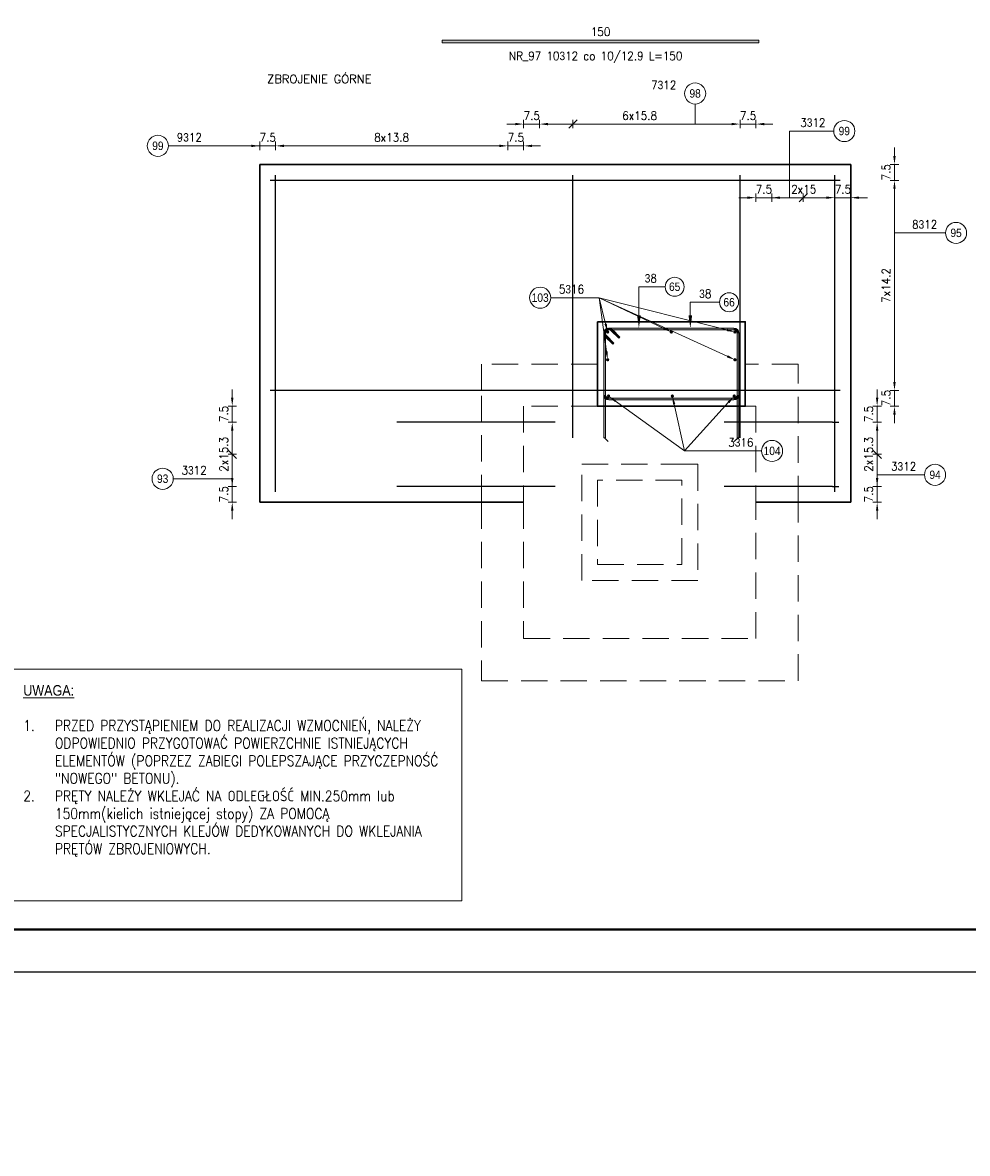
# Model space of a CAD drawing. Extents: x 366671 to 383406, y -114849 to -104075.
# Tile 2 of 13: x 371902 to 376378, y -114849 to -109494. Entities that reach past the tile are written whole.
import ezdxf
from ezdxf.enums import TextEntityAlignment as Align

# ---------------------------------------------------------------- set-up
doc = ezdxf.new("R2010")
doc.units = 0
doc.header["$LTSCALE"] = 5
doc.header["$MEASUREMENT"] = 0
doc.linetypes.add('HIDDEN', pattern=[0.375, 0.25, -0.125])
doc.layers.add('_FORMATKA', color=8, linetype='Continuous', lineweight=15, plot=False)
for name, color, linetype, lineweight in [('_RAMKA', 7, 'Continuous', 35), ('AutoCAD_Structural_Detailing_deskowanie', 2, 'Continuous', 30), ('AutoCAD_Structural_Detailing_kształt pręta', 7, 'Continuous', 13), ('AutoCAD_Structural_Detailing_opis kształtu pręta', 7, 'Continuous', 13), ('AutoCAD_Structural_Detailing_opis rozkładu', 7, 'Continuous', 13), ('AutoCAD_Structural_Detailing_pręt wyrzucony', 7, 'Continuous', 13), ('AutoCAD_Structural_Detailing_pręty punktowe', 7, 'Continuous', 40), ('AutoCAD_Structural_Detailing_rozkład pręta', 7, 'Continuous', 40), ('AutoCAD_Structural_Detailing_symbole graficzne', 7, 'Continuous', 13), ('PS_DIM', 4, 'Continuous', 13), ('PS_HIDDEN', 2, 'HIDDEN', 13), ('PS_POS', 1, 'Continuous', 15), ('PS_SOLID', 7, 'Continuous', 20), ('PS_TEXT', 3, 'Continuous', 13)]:
    doc.layers.add(name, color=color, linetype=linetype, lineweight=lineweight)
doc.styles.add('ARIAL', font='arial.ttf')
doc.styles.add('r-gil', font='GIL_____.TTF', dxfattribs={"width": 0.9})
doc.styles.add('r-simplex', font='simplex.shx', dxfattribs={"width": 0.9})
doc.styles.add('style1', font='simplex.shx')

# ---------------------------------------------------------------- blocks, each defined once
blk = doc.blocks.new('*U16')
at = {"layer": '_FORMATKA', "lineweight": -3}
blk.add_lwpolyline([(-800, 0), (0, 0), (0, 420), (-800, 420)], close=True, dxfattribs=at)
at = {"layer": '_RAMKA', "lineweight": -3, "const_width": 0.5}
blk.add_lwpolyline([(-770, 10), (-10, 10), (-10, 410), (-770, 410)], close=True, dxfattribs=at)

msp = doc.modelspace()

# ---------------------------------------------------------------- hatches: boundary and pattern name
at = {"layer": 'AutoCAD_Structural_Detailing_kształt pręta'}
h = msp.add_hatch(color=161, dxfattribs=at)
edge = h.paths.add_edge_path(flags=0)
edge.add_line((374679.26, -110940.56), (374679.26, -110948.56))
edge.add_arc((374679.26, -110964.56), 16, 90, 225)
edge.add_line((374667.95, -110975.87), (374662.29, -110981.53))
edge.add_arc((374679.26, -110964.56), 24, 450, 585, ccw=False)
h = msp.add_hatch(color=161, dxfattribs=at)
edge = h.paths.add_edge_path(flags=0)
edge.add_line((374696.23, -110947.59), (374690.58, -110953.25))
edge.add_arc((374679.26, -110964.56), 16, 45, 180)
edge.add_line((374663.26, -110964.56), (374655.26, -110964.56))
edge.add_arc((374679.26, -110964.56), 24, 405, 540, ccw=False)
h = msp.add_hatch(color=161, dxfattribs=at)
edge = h.paths.add_edge_path(flags=0)
edge.add_line((374679.26, -110940.56), (374679.26, -110948.56))
edge.add_arc((374679.26, -110964.56), 16, 90, 180)
edge.add_line((374663.26, -110964.56), (374655.26, -110964.56))
edge.add_arc((374679.26, -110964.56), 24, 450, 540, ccw=False)
for points in [[(374663.26, -111256.56), (374655.26, -111256.56), (374655.26, -110964.56), (374663.26, -110964.56)], [(374663.26, -111460.56), (374655.26, -111460.56), (374655.26, -110964.56), (374663.26, -110964.56)], [(374679.26, -110948.56), (374679.26, -110940.56), (375271.26, -110940.56), (375271.26, -110948.56)], [(374679.26, -110948.56), (374679.26, -110940.56), (375271.26, -110940.56), (375271.26, -110948.56)], [(374690.58, -110953.25), (374696.23, -110947.59), (374731.59, -110982.94), (374725.93, -110988.6)], [(375287.26, -110964.56), (375295.26, -110964.56), (375295.26, -111256.56), (375287.26, -111256.56)], [(375287.26, -110964.56), (375295.26, -110964.56), (375295.26, -111460.56), (375287.26, -111460.56)], [(374703.3, -111011.23), (374697.65, -111016.89), (374662.29, -110981.53), (374667.95, -110975.87)], [(375271.26, -111272.56), (375271.26, -111280.56), (374679.26, -111280.56), (374679.26, -111272.56)]]:
    msp.add_hatch(color=161, dxfattribs=at).paths.add_polyline_path(points, flags=0)
h = msp.add_hatch(color=161, dxfattribs=at)
edge = h.paths.add_edge_path(flags=0)
edge.add_line((375295.26, -110964.56), (375287.26, -110964.56))
edge.add_arc((375271.26, -110964.56), 16, 0, 90)
edge.add_line((375271.26, -110948.56), (375271.26, -110940.56))
edge.add_arc((375271.26, -110964.56), 24, 360, 450, ccw=False)
h = msp.add_hatch(color=161, dxfattribs=at)
edge = h.paths.add_edge_path(flags=0)
edge.add_line((375295.26, -110964.56), (375287.26, -110964.56))
edge.add_arc((375271.26, -110964.56), 16, 0, 90)
edge.add_line((375271.26, -110948.56), (375271.26, -110940.56))
edge.add_arc((375271.26, -110964.56), 24, 360, 450, ccw=False)
h = msp.add_hatch(color=161, dxfattribs=at)
edge = h.paths.add_edge_path(flags=0)
edge.add_line((374655.26, -111256.56), (374663.26, -111256.56))
edge.add_arc((374679.26, -111256.56), 16, -180, -90)
edge.add_line((374679.26, -111272.56), (374679.26, -111280.56))
edge.add_arc((374679.26, -111256.56), 24, 540, 630, ccw=False)
h = msp.add_hatch(color=161, dxfattribs=at)
edge = h.paths.add_edge_path(flags=0)
edge.add_line((375271.26, -111280.56), (375271.26, -111272.56))
edge.add_arc((375271.26, -111256.56), 16, -90, 0)
edge.add_line((375287.26, -111256.56), (375295.26, -111256.56))
edge.add_arc((375271.26, -111256.56), 24, 270, 360, ccw=False)
at = {"layer": 'AutoCAD_Structural_Detailing_opis kształtu pręta'}
for points in [[(374821.76, -110940.56), (374830.31, -110880.56), (374813.21, -110880.56)], [(375065.37, -110940.56), (375073.92, -110880.56), (375056.81, -110880.56)]]:
    msp.add_hatch(color=8, dxfattribs=at).paths.add_polyline_path(points, flags=0)
at = {"layer": 'AutoCAD_Structural_Detailing_opis rozkładu'}
for points in [[(374275.76, -109974.11), (374235.76, -109968.41), (374235.76, -109979.81)], [(374350.76, -109974.11), (374390.76, -109979.81), (374390.76, -109968.41)], [(375300.76, -109974.11), (375260.76, -109968.41), (375260.76, -109979.81)], [(375375.76, -109974.11), (375415.76, -109979.81), (375415.76, -109968.41)], [(373025.26, -110077.3), (372985.26, -110071.6), (372985.26, -110083)], [(373100.26, -110077.3), (373140.26, -110083), (373140.26, -110071.6)], [(374200.76, -110077.3), (374160.76, -110071.6), (374160.76, -110083)], [(374275.76, -110077.3), (374315.76, -110083), (374315.76, -110071.6)], [(376032.59, -110165.56), (376038.29, -110125.56), (376026.89, -110125.56)], [(376032.59, -110240.56), (376026.89, -110280.56), (376038.29, -110280.56)], [(375375.76, -110322.73), (375335.76, -110317.03), (375335.76, -110328.44)], [(375450.76, -110322.73), (375490.76, -110328.44), (375490.76, -110317.03)], [(375750.26, -110322.73), (375710.26, -110317.03), (375710.26, -110328.44)], [(375825.26, -110322.73), (375865.26, -110328.44), (375865.26, -110317.03)], [(374673.61, -110958.9), (374669.48, -110918.71), (374658.42, -110921.46)], [(374975.26, -110958.9), (374941.58, -110936.59), (374936.68, -110946.89)], [(375276.92, -110958.9), (375239.53, -110943.59), (375236.74, -110954.64)], [(374673.61, -111090.56), (374673.81, -111050.16), (374662.51, -111051.71)], [(375276.92, -111090.56), (375242.91, -111068.75), (375238.17, -111079.12)], [(376032.59, -111235.56), (376038.29, -111195.56), (376026.89, -111195.56)], [(372895.09, -111310.56), (372900.8, -111270.56), (372889.39, -111270.56)], [(374678, -111262.37), (374707.07, -111290.43), (374713.75, -111281.19)], [(374980.26, -111262.37), (374983.28, -111302.66), (374994.42, -111300.21)], [(375273.23, -111262.37), (375242.12, -111288.16), (375250.56, -111295.82)], [(375950.52, -111310.56), (375956.22, -111270.56), (375944.82, -111270.56)], [(376032.59, -111310.56), (376026.89, -111350.56), (376038.29, -111350.56)], [(372895.09, -111385.56), (372889.39, -111425.56), (372900.8, -111425.56)], [(375950.52, -111385.56), (375944.82, -111425.56), (375956.22, -111425.56)], [(372895.09, -111690.56), (372900.8, -111650.56), (372889.39, -111650.56)], [(375950.52, -111690.56), (375956.22, -111650.56), (375944.82, -111650.56)], [(372895.09, -111765.56), (372889.39, -111805.56), (372900.8, -111805.56)], [(375950.52, -111765.56), (375944.82, -111805.56), (375956.22, -111805.56)]]:
    msp.add_hatch(color=8, dxfattribs=at).paths.add_polyline_path(points, flags=0)
at = {"layer": 'AutoCAD_Structural_Detailing_pręt wyrzucony'}
msp.add_hatch(color=6, dxfattribs=at).paths.add_polyline_path([(373890.11, -109588.86), (373890.11, -109576.86), (375390.11, -109576.86), (375390.11, -109588.86)], flags=0)
at = {"layer": 'AutoCAD_Structural_Detailing_pręty punktowe'}
h = msp.add_hatch(color=1, dxfattribs=at)
edge = h.paths.add_edge_path(flags=0)
edge.add_arc((374673.61, -110958.9), 8, 0, 360)
h = msp.add_hatch(color=1, dxfattribs=at)
edge = h.paths.add_edge_path(flags=0)
edge.add_arc((374975.26, -110958.9), 8, 0, 360)
h = msp.add_hatch(color=1, dxfattribs=at)
edge = h.paths.add_edge_path(flags=0)
edge.add_arc((375276.92, -110958.9), 8, 0, 360)
h = msp.add_hatch(color=1, dxfattribs=at)
edge = h.paths.add_edge_path(flags=0)
edge.add_arc((374673.61, -111090.56), 8, 0, 360)
h = msp.add_hatch(color=1, dxfattribs=at)
edge = h.paths.add_edge_path(flags=0)
edge.add_arc((375276.92, -111090.56), 8, 0, 360)
h = msp.add_hatch(color=1, dxfattribs=at)
edge = h.paths.add_edge_path(flags=0)
edge.add_arc((374678, -111262.37), 8, 0, 360)
h = msp.add_hatch(color=1, dxfattribs=at)
edge = h.paths.add_edge_path(flags=0)
edge.add_arc((374980.26, -111262.37), 8, 0, 360)
h = msp.add_hatch(color=1, dxfattribs=at)
edge = h.paths.add_edge_path(flags=0)
edge.add_arc((375273.23, -111262.37), 8, 0, 360)

# ---------------------------------------------------------------- linework, layer by layer
at = {"layer": 'AutoCAD_Structural_Detailing_deskowanie'}
for p, q in [((375825.26, -110165.56, 1227.04), (373025.26, -110165.56, 1227.04)), ((373025.26, -110165.56, 1227.04), (373025.26, -111260.56, 1227.04)), ((375825.26, -111765.56, 1227.04), (375825.26, -110165.56, 1227.04)), ((373025.26, -111260.56, 1227.04), (373025.26, -111765.56, 1227.04)), ((373025.26, -111765.56, 1227.04), (374275.76, -111765.56, 1227.04)), ((375375.76, -111765.56, 1227.04), (375825.26, -111765.56, 1227.04))]:
    msp.add_line(p, q, dxfattribs=at)
at = {"layer": 'AutoCAD_Structural_Detailing_deskowanie', "elevation": 1227.04}
msp.add_lwpolyline([(374625.26, -110910.56), (375325.26, -110910.56), (375325.26, -111310.56), (374625.26, -111310.56)], close=True, dxfattribs=at)
at = {"layer": 'AutoCAD_Structural_Detailing_kształt pręta', "color": 161}
for p, q in [((374655.26, -111256.56), (374655.26, -110964.56)), ((374655.26, -111460.56), (374655.26, -110964.56)), ((374663.26, -111256.56), (374663.26, -110964.56)), ((374663.26, -111460.56), (374663.26, -110964.56)), ((374679.26, -110940.56), (375271.26, -110940.56)), ((374679.26, -110940.56), (375271.26, -110940.56)), ((374679.26, -110948.56), (375271.26, -110948.56)), ((374679.26, -110948.56), (375271.26, -110948.56)), ((374690.58, -110953.25), (374725.93, -110988.6)), ((374696.23, -110947.59), (374731.59, -110982.94)), ((375287.26, -110964.56), (375287.26, -111256.56)), ((375287.26, -110964.56), (375287.26, -111460.56)), ((375295.26, -110964.56), (375295.26, -111256.56)), ((375295.26, -110964.56), (375295.26, -111460.56)), ((374697.65, -111016.89), (374662.29, -110981.53)), ((374703.3, -111011.23), (374667.95, -110975.87)), ((374697.65, -111016.89), (374703.3, -111011.23)), ((374731.59, -110982.94), (374725.93, -110988.6)), ((375271.26, -111272.56), (374679.26, -111272.56)), ((375271.26, -111280.56), (374679.26, -111280.56)), ((374655.26, -111460.56), (374663.26, -111460.56)), ((375295.26, -111460.56), (375287.26, -111460.56))]:
    msp.add_line(p, q, dxfattribs=at)
at = {"layer": 'AutoCAD_Structural_Detailing_kształt pręta', "color": 1, "lineweight": 0}
for p, q in [((374659.26, -111460.56), (374676.76, -111478.06)), ((375291.26, -111460.56), (375273.76, -111478.06))]:
    msp.add_line(p, q, dxfattribs=at)
at = {"layer": 'AutoCAD_Structural_Detailing_kształt pręta', "color": 161}
for centre, radius, start, end in [((374679.26, -110964.56), 24, 90, 225), ((374679.26, -110964.56), 24, 45, 180), ((374679.26, -110964.56), 24, 90, 180), ((374679.26, -110964.56), 16, 90, 225), ((374679.26, -110964.56), 16, 45, 180), ((374679.26, -110964.56), 16, 90, 180), ((375271.26, -110964.56), 24, 360, 90), ((375271.26, -110964.56), 24, 0, 90), ((375271.26, -110964.56), 16, 0, 90), ((375271.26, -110964.56), 16, 0, 90), ((374679.26, -111256.56), 24, 180, 270), ((374679.26, -111256.56), 16, 180, 270), ((375271.26, -111256.56), 16, 270, 360), ((375271.26, -111256.56), 24, 270, 0)]:
    msp.add_arc(centre, radius, start, end, dxfattribs=at)
at = {"layer": 'AutoCAD_Structural_Detailing_opis kształtu pręta', "color": 8}
for p, q in [((374821.76, -110744.86), (374821.76, -110880.56)), ((374821.76, -110744.86), (374946.18, -110744.86)), ((375065.37, -110818.26), (375065.37, -110880.56)), ((375065.37, -110818.26), (375203.99, -110818.26))]:
    msp.add_line(p, q, dxfattribs=at)
at = {"layer": 'AutoCAD_Structural_Detailing_opis kształtu pręta', "lineweight": 18}
for centre in [(374991.18, -110744.86), (375248.99, -110818.26)]:
    msp.add_circle(centre, 45, dxfattribs=at)
at = {"layer": 'AutoCAD_Structural_Detailing_opis rozkładu', "color": 8}
for p, q in [((375088.1, -109879.11), (375088.1, -109974.11)), ((374275.76, -109994.11), (374275.76, -109954.11)), ((374350.76, -109954.11), (374350.76, -109994.11)), ((374509.1, -109954.11), (374509.1, -109994.11)), ((375300.76, -109954.11), (375300.76, -109994.11)), ((375375.76, -109994.11), (375375.76, -109954.11)), ((374195.76, -109974.11), (374235.76, -109974.11)), ((374350.76, -109974.11), (374275.76, -109974.11)), ((374509.1, -109974.11), (374390.76, -109974.11)), ((374667.43, -109974.11), (374509.1, -109974.11)), ((374746.6, -109974.11), (374667.43, -109974.11)), ((374746.6, -109974.11), (374825.76, -109974.11)), ((374825.76, -109974.11), (374984.1, -109974.11)), ((374984.1, -109974.11), (375142.43, -109974.11)), ((375142.43, -109974.11), (375260.76, -109974.11)), ((375300.76, -109974.11), (375375.76, -109974.11)), ((375455.76, -109974.11), (375415.76, -109974.11)), ((375535.69, -110007.24), (375535.69, -110322.73)), ((375535.69, -110007.24), (375744.76, -110007.24)), ((373025.26, -110097.3), (373025.26, -110057.3)), ((373100.26, -110057.3), (373100.26, -110097.3)), ((374200.76, -110057.3), (374200.76, -110097.3)), ((374275.76, -110097.3), (374275.76, -110057.3)), ((372592.84, -110077.3), (373025.26, -110077.3)), ((372945.26, -110077.3), (372985.26, -110077.3)), ((373100.26, -110077.3), (373025.26, -110077.3)), ((373237.83, -110077.3), (373140.26, -110077.3)), ((373375.39, -110077.3), (373237.83, -110077.3)), ((373512.95, -110077.3), (373375.39, -110077.3)), ((373581.73, -110077.3), (373512.95, -110077.3)), ((373581.73, -110077.3), (373650.51, -110077.3)), ((373650.51, -110077.3), (373788.08, -110077.3)), ((373788.08, -110077.3), (373925.64, -110077.3)), ((373925.64, -110077.3), (374063.2, -110077.3)), ((374063.2, -110077.3), (374160.76, -110077.3)), ((374200.76, -110077.3), (374275.76, -110077.3)), ((374355.76, -110077.3), (374315.76, -110077.3)), ((376032.59, -110085.56), (376032.59, -110125.56)), ((376052.59, -110165.56), (376012.59, -110165.56)), ((376032.59, -110240.56), (376032.59, -110165.56)), ((376052.59, -110240.56), (376012.59, -110240.56)), ((375295.76, -110322.73), (375335.76, -110322.73)), ((375375.76, -110342.73), (375375.76, -110302.73)), ((375450.76, -110322.73), (375375.76, -110322.73)), ((375450.76, -110342.73), (375450.76, -110302.73)), ((375450.76, -110322.73), (375600.51, -110322.73)), ((375600.51, -110322.73), (375490.76, -110322.73)), ((375600.51, -110342.73), (375600.51, -110302.73)), ((375600.51, -110322.73), (375710.26, -110322.73)), ((375750.26, -110342.73), (375750.26, -110302.73)), ((375750.26, -110322.73), (375825.26, -110322.73)), ((375825.26, -110342.73), (375825.26, -110302.73)), ((375905.26, -110322.73), (375865.26, -110322.73)), ((376032.59, -110382.7), (376032.59, -110280.56)), ((376032.59, -110524.85), (376032.59, -110382.7)), ((376274.37, -110489.6), (376032.59, -110489.6)), ((376032.59, -110666.99), (376032.59, -110524.85)), ((376032.59, -110738.06), (376032.59, -110666.99)), ((376032.59, -110738.06), (376032.59, -110809.13)), ((374633.19, -110796.44), (374404.06, -110796.44)), ((374633.19, -110796.44), (374663.95, -110920.09)), ((374633.19, -110796.44), (375238.14, -110949.12)), ((374633.19, -110796.44), (374939.13, -110941.74)), ((374633.19, -110796.44), (375240.54, -111073.94)), ((374633.19, -110796.44), (374668.16, -111050.93)), ((376032.59, -110809.13), (376032.59, -110951.27)), ((376032.59, -110951.27), (376032.59, -111093.42)), ((376032.59, -111093.42), (376032.59, -111195.56)), ((372895.09, -111230.56), (372895.09, -111270.56)), ((375950.52, -111230.56), (375950.52, -111270.56)), ((376052.59, -111235.56), (376012.59, -111235.56)), ((376032.59, -111235.56), (376032.59, -111310.56)), ((375037.37, -111522.22), (374710.41, -111285.81)), ((375037.37, -111522.22), (375246.34, -111291.99)), ((372915.09, -111310.56), (372875.09, -111310.56)), ((372895.09, -111385.56), (372895.09, -111310.56)), ((375037.37, -111522.22), (374988.85, -111301.44)), ((375930.52, -111310.56), (375970.52, -111310.56)), ((375950.52, -111385.56), (375950.52, -111310.56)), ((376052.59, -111310.56), (376012.59, -111310.56)), ((372875.09, -111385.56), (372915.09, -111385.56)), ((375970.52, -111385.56), (375930.52, -111385.56)), ((376032.59, -111390.56), (376032.59, -111350.56)), ((372895.09, -111538.06), (372895.09, -111425.56)), ((375950.52, -111538.06), (375950.52, -111425.56)), ((372875.09, -111538.06), (372915.09, -111538.06)), ((372895.09, -111690.56), (372895.09, -111538.06)), ((372895.09, -111538.06), (372895.09, -111650.56)), ((375037.37, -111522.22), (375402.74, -111522.22)), ((375970.52, -111538.06), (375930.52, -111538.06)), ((375950.52, -111690.56), (375950.52, -111538.06)), ((375950.52, -111538.06), (375950.52, -111650.56)), ((372615.46, -111654.21), (372895.09, -111654.21)), ((376174.82, -111635.61), (375950.52, -111635.61)), ((372875.09, -111690.56), (372915.09, -111690.56)), ((372895.09, -111690.56), (372895.09, -111765.56)), ((375970.52, -111690.56), (375930.52, -111690.56)), ((375950.52, -111690.56), (375950.52, -111765.56)), ((372915.09, -111765.56), (372875.09, -111765.56)), ((375930.52, -111765.56), (375970.52, -111765.56)), ((372895.09, -111845.56), (372895.09, -111805.56)), ((375950.52, -111845.56), (375950.52, -111805.56))]:
    msp.add_line(p, q, dxfattribs=at)
at = {"layer": 'AutoCAD_Structural_Detailing_opis rozkładu', "color": 8, "lineweight": -2}
for p, q in [((374529.1, -109954.11), (374489.1, -109994.11)), ((375580.51, -110342.73), (375620.51, -110302.73)), ((372915.09, -111558.06), (372875.09, -111518.06)), ((375970.52, -111558.06), (375930.52, -111518.06))]:
    msp.add_line(p, q, dxfattribs=at)
at = {"layer": 'AutoCAD_Structural_Detailing_opis rozkładu', "color": 8, "lineweight": 18}
for centre in [(375088.1, -109829.11), (375794.76, -110007.24), (372542.84, -110077.3), (376324.37, -110489.6), (372565.46, -111654.21), (376224.82, -111635.61)]:
    msp.add_circle(centre, 50, dxfattribs=at)
at = {"layer": 'AutoCAD_Structural_Detailing_opis rozkładu', "lineweight": 18}
for centre in [(374354.06, -110796.44), (375452.74, -111522.22)]:
    msp.add_circle(centre, 50, dxfattribs=at)
at = {"layer": 'AutoCAD_Structural_Detailing_pręt wyrzucony', "color": 6}
for p, q in [((373890.11, -109576.86), (375390.11, -109576.86)), ((373890.11, -109576.86), (373890.11, -109588.86)), ((375390.11, -109576.86), (375390.11, -109588.86)), ((373890.11, -109588.86), (375390.11, -109588.86))]:
    msp.add_line(p, q, dxfattribs=at)
at = {"layer": 'AutoCAD_Structural_Detailing_rozkład pręta', "color": 31, "linetype": 'ByBlock', "lineweight": 25}
for p, q in [((373100.26, -111715.56), (373100.26, -110215.56)), ((374509.1, -111460.56), (374509.1, -110215.56)), ((375300.76, -111460.56), (375300.76, -110215.56)), ((375750.26, -111715.56), (375750.26, -110215.56)), ((375775.26, -110240.56), (373075.26, -110240.56)), ((375775.26, -111235.56), (373075.26, -111235.56)), ((374425.26, -111385.56), (373675.26, -111385.56)), ((375739.26, -111385.56), (375225.76, -111385.56)), ((375739.26, -111385.56), (375769.26, -111385.56)), ((375769.26, -111385.56), (375769.26, -111385.56)), ((374425.26, -111690.56), (373675.26, -111690.56)), ((375739.26, -111690.56), (375225.76, -111690.56)), ((375739.26, -111690.56), (375769.26, -111690.56)), ((375769.26, -111690.56), (375769.26, -111690.56))]:
    msp.add_line(p, q, dxfattribs=at)
at = {"layer": 'PS_HIDDEN', "color": 9, "ltscale": 100}
for p, q in [((374625.26, -111110.56, 1227.04), (374075.76, -111110.56, 1227.04)), ((374075.76, -111110.56, 1227.04), (374075.76, -111260.56, 1227.04)), ((375575.76, -111110.56, 1227.04), (375325.26, -111110.56, 1227.04)), ((375575.76, -111765.56, 1227.04), (375575.76, -111110.56, 1227.04)), ((374075.76, -111260.56, 1227.04), (374075.76, -111765.56, 1227.04)), ((374625.26, -111310.56, 1227.04), (374275.76, -111310.56, 1227.04)), ((374275.76, -111310.56, 1227.04), (374275.76, -111765.56, 1227.04)), ((375375.76, -111310.56, 1227.04), (375375.76, -111765.56, 1227.04)), ((374550.76, -112135.56, 1227.04), (374550.76, -111585.56, 1227.04)), ((374550.76, -111585.56, 1227.04), (375025.76, -111585.56, 1227.04)), ((375025.76, -111585.56, 1227.04), (375100.76, -111585.56, 1227.04)), ((375100.76, -111585.56, 1227.04), (375100.76, -112135.56, 1227.04)), ((375025.76, -111660.56, 1227.04), (374625.76, -111660.56, 1227.04)), ((374625.76, -111660.56, 1227.04), (374625.76, -112060.56, 1227.04)), ((375025.76, -112060.56, 1227.04), (375025.76, -111660.56, 1227.04)), ((374075.76, -111765.56, 1227.04), (374075.76, -112610.56, 1227.04)), ((374275.76, -111765.56, 1227.04), (374275.76, -112410.56, 1227.04)), ((375375.76, -112410.56, 1227.04), (375375.76, -111765.56, 1227.04)), ((375575.76, -112610.56, 1227.04), (375575.76, -111765.56, 1227.04)), ((374625.76, -112060.56, 1227.04), (375025.76, -112060.56, 1227.04)), ((375100.76, -112135.56, 1227.04), (374550.76, -112135.56, 1227.04)), ((374275.76, -112410.56, 1227.04), (375375.76, -112410.56, 1227.04)), ((374075.76, -112610.56, 1227.04), (375575.76, -112610.56, 1227.04))]:
    msp.add_line(p, q, dxfattribs=at)
at = {"layer": 'PS_POS'}
msp.add_lwpolyline([(371847.28, -112556.2), (373982.52, -112556.2), (373982.52, -113653.13), (371847.28, -113653.13)], close=True, dxfattribs=at)
at = {"layer": 'PS_SOLID', "color": 7, "linetype": 'Continuous'}
msp.add_line((375325.26, -111310.56, 1227.04), (375375.76, -111310.56, 1227.04), dxfattribs=at)

# ---------------------------------------------------------------- block references
at = {"layer": 'PS_DIM', "xscale": 20, "yscale": 20, "zscale": 20}
msp.add_blockref('*U16', (382791.45, -113988.82), dxfattribs=at)

# ---------------------------------------------------------------- texts
at = {"layer": 'AutoCAD_Structural_Detailing_opis kształtu pręta', "color": 3, "char_height": 40, "attachment_point": 5, "rotation": 360, "style": 'r-simplex'}
for insert in [(374878.18, -110704.86), (375135.99, -110778.26)]:
    msp.add_mtext('\\Fdiam;3\\Fsimplex.shx;8  ', dxfattribs=dict(at, insert=insert))
at = {"layer": 'AutoCAD_Structural_Detailing_opis kształtu pręta', "char_height": 40, "attachment_point": 5, "rotation": 360, "style": 'r-gil'}
for s, insert in [('65', (374991.18, -110744.86)), ('66', (375248.99, -110818.26))]:
    msp.add_mtext(s, dxfattribs=dict(at, insert=insert))
at = {"layer": 'AutoCAD_Structural_Detailing_opis rozkładu', "color": 3, "char_height": 40}
for s, insert, attachment_point, rotation, style in [('7\\Fdiam;3\\Fsimplex.shx;12 ', (374939.24, -109789.11), 5, 360, 'r-simplex'), ('98', (375088.1, -109829.11), 5, 360, 'r-gil'), ('7.5', (373025.05, -110057.3), 7, 360, 'r-simplex'), ('8x13.8', (373567.37, -110057.3), 7, 360, 'r-simplex'), ('7.5', (374200.55, -110057.3), 7, 360, 'r-simplex'), ('99', (372542.84, -110077.3), 5, 360, 'r-gil'), ('9\\Fdiam;3\\Fsimplex.shx;12 ', (372691.69, -110037.3), 5, 360, 'r-simplex'), ('7.5', (376012.59, -110240.77), 7, 90, 'r-simplex'), ('7.5', (375375.55, -110302.73), 7, 360, 'r-simplex'), ('2x15', (375543.08, -110302.73), 7, 360, 'r-simplex'), ('7.5', (375750.05, -110302.73), 7, 360, 'r-simplex'), ('8\\Fdiam;3\\Fsimplex.shx;12 ', (376175.51, -110449.6), 5, 0, 'r-simplex'), ('95', (376324.37, -110489.6), 5, 0, 'r-gil'), ('7x14.2', (376012.59, -110821.2), 7, 90, 'r-simplex'), ('7.5', (376012.59, -111310.77), 7, 90, 'r-simplex'), ('7.5', (372875.09, -111385.77), 7, 90, 'r-simplex'), ('7.5', (375930.52, -111385.77), 7, 90, 'r-simplex'), ('2x15.3', (372875.09, -111621.2), 7, 90, 'r-simplex'), ('2x15.3', (375930.52, -111621.2), 7, 90, 'r-simplex'), ('3\\Fdiam;3\\Fsimplex.shx;12 ', (372714.31, -111614.21), 5, 0, 'r-simplex'), ('3\\Fdiam;3\\Fsimplex.shx;12 ', (376075.96, -111595.61), 5, 360, 'r-simplex'), ('94', (376224.82, -111635.61), 5, 360, 'r-gil'), ('93', (372565.46, -111654.21), 5, 0, 'r-gil'), ('7.5', (372875.09, -111765.77), 7, 90, 'r-simplex'), ('7.5', (375930.52, -111765.77), 7, 90, 'r-simplex')]:
    msp.add_mtext(s, dxfattribs=dict(at, insert=insert, attachment_point=attachment_point, rotation=rotation, style=style))
for s, insert, attachment_point, style in [('7.5', (374275.55, -109954.11), 7, 'r-simplex'), ('6x15.8', (374742.62, -109954.11), 7, 'r-simplex'), ('7.5', (375300.55, -109954.11), 7, 'r-simplex'), ('3\\Fdiam;3\\Fsimplex.shx;12 ', (375645.9, -109967.24), 5, 'r-simplex'), ('99', (375794.76, -110007.24), 5, 'r-gil'), ('5\\Fdiam;3\\Fsimplex.shx;16 ', (374502.06, -110756.44), 5, 'r-simplex'), ('3\\Fdiam;3\\Fsimplex.shx;16 ', (375304.74, -111482.22), 5, 'r-simplex')]:
    msp.add_mtext(s, dxfattribs=dict(at, insert=insert, attachment_point=attachment_point, style=style))
at = {"layer": 'AutoCAD_Structural_Detailing_opis rozkładu', "char_height": 40, "attachment_point": 5, "style": 'r-gil'}
for s, insert in [('103', (374354.06, -110796.44)), ('104', (375452.74, -111522.22))]:
    msp.add_mtext(s, dxfattribs=dict(at, insert=insert))
at = {"layer": 'AutoCAD_Structural_Detailing_pręt wyrzucony', "color": 3, "char_height": 40, "style": 'r-simplex'}
for s, insert, attachment_point in [('150', (374640.11, -109536.86), 5), ('NR_97 10\\Fdiam;3\\Fsimplex.shx;12 co 10/12.9 L=150', (374206.28, -109657.82), 4)]:
    msp.add_mtext(s, dxfattribs=dict(at, insert=insert, attachment_point=attachment_point))
at = {"layer": 'AutoCAD_Structural_Detailing_symbole graficzne', "color": 2, "style": 'style1'}
msp.add_text('ZBROJENIE GÓRNE', height=40, dxfattribs=at).set_placement((373059.95, -109792.83), align=Align.BOTTOM_LEFT)
at = {"layer": 'PS_TEXT', "insert": (371905.18, -112631.49, -10443.61), "char_height": 50, "width": 2018.2232, "attachment_point": 1, "style": 'ARIAL'}
msp.add_mtext('{\\fArial|b0|i0|c238|p34;\\W0.85;\\LUWAGA:\\P\\Fsimplex|c238;\\l\\P\\pi-150,l150,t150;1.^IPRZED PRZYSTĄPIENIEM DO REALIZACJI WZMOCNIEŃ, NALEŻY ODPOWIEDNIO PRZYGOTOWAĆ POWIERZCHNIE ISTNIEJĄCYCH ELEMENTÓW (POPRZEZ ZABIEGI POLEPSZAJĄCE PRZYCZEPNOŚĆ "NOWEGO" BETONU).\\P2.^IPRĘTY NALEŻY WKLEJAĆ NA ODLEGŁOŚĆ MIN.250mm lub 150mm(kielich istniejącej stopy) ZA POMOCĄ SPECJALISTYCZNYCH KLEJÓW DEDYKOWANYCH DO WKLEJANIA PRĘTÓW ZBROJENIOWYCH.}', dxfattribs=at)

doc.saveas('drawing.dxf')
